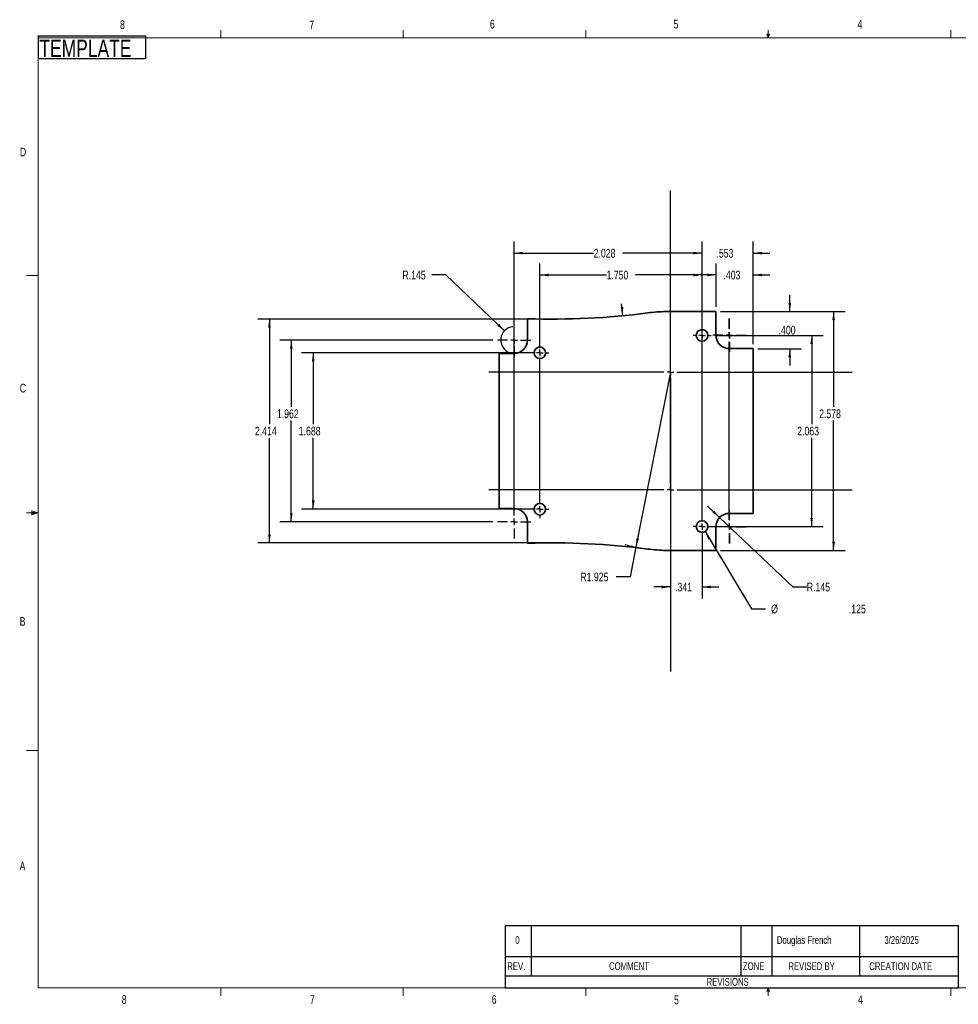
# Paper-space layout 'Sheet1' of a CAD drawing. Header units: inches. Extents: x 0.4 to 16.6, y 0.2 to 10.8.
# Tile 1 of 2: x 0.4 to 10.6, y 0.2 to 10.8. Entities that reach past the tile are written whole.
import ezdxf

# ---------------------------------------------------------------- set-up
doc = ezdxf.new("R2010")
doc.units = ezdxf.units.IN
doc.header["$MEASUREMENT"] = 0
doc.linetypes.add('SLD-Solid', pattern=[0])
doc.layers.add('SLD-0', color=7, linetype='SLD-Solid')
doc.styles.add('SLDTEXTSTYLE1', font='TXT', dxfattribs={"width": 0.75})
doc.dimstyles.new('SLDDIMSTYLE0', dxfattribs={"dimtxt": 0.09375, "dimasz": 0.09375, "dimexe": 0, "dimexo": 0.0625, "dimgap": 0.023438, "dimtad": 0, "dimtih": 1, "dimtoh": 1, "dimdec": 3, "dimrnd": 1e-09, "dimzin": 12, "dimdsep": 46, "dimtxsty": 'SLDTEXTSTYLE1', "dimsah": 1, "dimcen": 0, "dimadec": 0, "dimazin": 3, "dimtfac": 1, "dimtdec": 3, "dimtofl": 0, "dimtmove": 0, "dimatfit": 3, "dimfxl": 0, "dimfrac": 2, "dimtolj": 1, "dimtzin": 12, "dimarcsym": 0})
doc.dimstyles.new('SLDDIMSTYLE1', dxfattribs={"dimtxt": 0.09375, "dimasz": 0.09375, "dimexe": 0, "dimexo": 0.0625, "dimgap": 0.023438, "dimtad": 0, "dimtih": 1, "dimtoh": 1, "dimdec": 3, "dimrnd": 1e-09, "dimzin": 12, "dimdsep": 46, "dimtxsty": 'SLDTEXTSTYLE1', "dimsah": 1, "dimcen": 0.09, "dimadec": 0, "dimazin": 3, "dimtfac": 1, "dimtdec": 3, "dimtmove": 0, "dimatfit": 0, "dimfxl": 0, "dimfrac": 2, "dimtolj": 1, "dimtzin": 12, "dimarcsym": 0})
doc.dimstyles.new('SLDDIMSTYLE2', dxfattribs={"dimtxt": 0.09375, "dimasz": 0.09375, "dimexe": 0, "dimexo": 0.0625, "dimgap": 0.023438, "dimtad": 0, "dimtih": 1, "dimtoh": 1, "dimdec": 3, "dimrnd": 1e-09, "dimzin": 4, "dimdsep": 46, "dimtxsty": 'SLDTEXTSTYLE1', "dimsah": 1, "dimcen": 0.09, "dimadec": 0, "dimazin": 1, "dimtfac": 1, "dimtdec": 3, "dimtofl": 0, "dimtmove": 0, "dimatfit": 3, "dimfxl": 0, "dimfrac": 2, "dimtolj": 1, "dimtzin": 12, "dimarcsym": 0})
doc.dimstyles.new('SLDDIMSTYLE3', dxfattribs={"dimtxt": 0.09375, "dimasz": 0.09375, "dimexe": 0, "dimexo": 0.0625, "dimgap": 0.023438, "dimtad": 0, "dimtih": 1, "dimtoh": 1, "dimdec": 3, "dimrnd": 1e-09, "dimzin": 12, "dimdsep": 46, "dimtxsty": 'SLDTEXTSTYLE1', "dimsah": 1, "dimcen": 0.09, "dimadec": 0, "dimazin": 3, "dimtfac": 1, "dimtdec": 3, "dimtofl": 0, "dimtmove": 0, "dimatfit": 3, "dimfxl": 0, "dimfrac": 2, "dimtolj": 1, "dimtzin": 12, "dimarcsym": 0})
doc.dimstyles.new('SLDDIMSTYLE4', dxfattribs={"dimtxt": 0.09375, "dimasz": 0.09375, "dimexe": 0, "dimexo": 0.0625, "dimgap": 0.023438, "dimtad": 0, "dimtih": 1, "dimtoh": 1, "dimdec": 3, "dimrnd": 1e-09, "dimzin": 4, "dimdsep": 46, "dimtxsty": 'SLDTEXTSTYLE1', "dimsah": 1, "dimcen": 0.09, "dimadec": 0, "dimazin": 1, "dimtfac": 1, "dimtdec": 3, "dimtmove": 0, "dimatfit": 0, "dimfxl": 0, "dimfrac": 2, "dimtolj": 1, "dimtzin": 12, "dimarcsym": 0})
doc.dimstyles.new('SLDDIMSTYLE6', dxfattribs={"dimtxt": 0.09375, "dimasz": 0.09375, "dimexe": 0, "dimexo": 0.0625, "dimgap": 0.023438, "dimtad": 0, "dimtih": 1, "dimtoh": 1, "dimdec": 3, "dimrnd": 1e-09, "dimzin": 12, "dimdsep": 46, "dimtxsty": 'SLDTEXTSTYLE1', "dimsah": 1, "dimcen": 0, "dimadec": 0, "dimazin": 3, "dimtfac": 1, "dimtdec": 3, "dimtofl": 0, "dimtmove": 0, "dimatfit": 3, "dimfxl": 0, "dimfrac": 2, "dimtolj": 1, "dimtzin": 12, "dimarcsym": 0})
doc.dimstyles.new('SLDDIMSTYLE7', dxfattribs={"dimtxt": 0.09375, "dimasz": 0.09375, "dimexe": 0, "dimexo": 0.0625, "dimgap": 0.023438, "dimtad": 0, "dimtih": 1, "dimtoh": 1, "dimdec": 3, "dimrnd": 1e-09, "dimzin": 12, "dimdsep": 46, "dimtxsty": 'SLDTEXTSTYLE1', "dimsah": 1, "dimcen": 0, "dimadec": 0, "dimazin": 3, "dimtfac": 1, "dimtdec": 3, "dimtofl": 0, "dimtmove": 0, "dimatfit": 3, "dimfxl": 0, "dimfrac": 2, "dimtolj": 1, "dimtzin": 12, "dimarcsym": 0})
doc.dimstyles.new('SLDDIMSTYLE8', dxfattribs={"dimtxt": 0.09375, "dimasz": 0.09375, "dimexe": 0, "dimexo": 0.0625, "dimgap": 0.023438, "dimtad": 0, "dimtih": 1, "dimtoh": 1, "dimdec": 3, "dimrnd": 1e-09, "dimzin": 12, "dimdsep": 46, "dimtxsty": 'SLDTEXTSTYLE1', "dimsah": 1, "dimcen": 0, "dimadec": 0, "dimazin": 3, "dimtfac": 1, "dimtdec": 3, "dimtofl": 0, "dimtmove": 1, "dimatfit": 3, "dimfxl": 0, "dimfrac": 2, "dimtolj": 1, "dimtzin": 12, "dimarcsym": 0})

# ---------------------------------------------------------------- blocks, each defined once
blk = doc.blocks.new('SW_NOTE_0_1')
at = {"layer": 'SLD-0', "color": 0}
for p, q in [((-0.01, 0.035), (-0.01, 0.282)), ((-0.01, 0.282), (1.144, 0.282)), ((1.144, 0.282), (1.144, 0.035)), ((1.144, 0.035), (-0.01, 0.035))]:
    blk.add_line(p, q, dxfattribs=at)
at = {"layer": 'SLD-0', "color": 0, "insert": (0, 0.242), "char_height": 0.1875, "attachment_point": 1, "style": 'SLDTEXTSTYLE1'}
blk.add_mtext('TEMPLATE', dxfattribs=at)
blk = doc.blocks.new('SW_TABLEANNOTATION_0')
at = {"layer": 'SLD-0', "color": 0}
for p, q in [((0, 0.336), (0, 0)), ((0, 0.336), (0.278, 0.336)), ((0.278, 0.336), (0.278, 0)), ((0.278, 0.336), (2.542, 0.336)), ((2.542, 0.336), (2.542, 0)), ((2.542, 0.336), (2.875, 0.336)), ((2.875, 0.336), (2.875, 0)), ((2.875, 0.336), (3.819, 0.336)), ((3.819, 0.336), (3.819, 0)), ((3.819, 0.336), (4.886, 0.336)), ((4.886, 0.336), (4.886, 0)), ((0, 0), (0, -0.209)), ((0, 0), (0.278, 0)), ((0.278, 0), (0.278, -0.209)), ((0.278, 0), (2.542, 0)), ((2.542, 0), (2.542, -0.209)), ((2.542, 0), (2.875, 0)), ((2.875, 0), (2.875, -0.209)), ((2.875, 0), (3.819, 0)), ((3.819, 0), (3.819, -0.209)), ((3.819, 0), (4.886, 0)), ((4.886, 0), (4.886, -0.209)), ((0, -0.209), (0, -0.338)), ((0, -0.209), (0.278, -0.209)), ((0.278, -0.209), (2.542, -0.209)), ((2.542, -0.209), (2.875, -0.209)), ((2.875, -0.209), (3.819, -0.209)), ((3.819, -0.209), (4.886, -0.209)), ((4.886, -0.209), (4.886, -0.338)), ((0, -0.338), (0.278, -0.338)), ((0.278, -0.338), (2.542, -0.338)), ((2.542, -0.338), (2.875, -0.338)), ((2.875, -0.338), (3.819, -0.338)), ((3.819, -0.338), (4.886, -0.338))]:
    blk.add_line(p, q, dxfattribs=at)
at = {"layer": 'SLD-0', "color": 0, "attachment_point": 1, "style": 'SLDTEXTSTYLE1'}
for s, insert, char_height in [('0', (0.108, 0.22), 0.0833), ('Douglas French', (2.929, 0.22), 0.08333), ('3/26/2025', (4.089, 0.22), 0.0833), ('REV.', (0.021, -0.062), 0.0833), ('COMMENT', (1.119, -0.062), 0.0833), ('ZONE', (2.563, -0.062), 0.0833), ('REVISED BY', (3.053, -0.062), 0.0833), ('CREATION DATE', (3.926, -0.062), 0.08333), ('REVISIONS', (2.171, -0.231), 0.0833)]:
    blk.add_mtext(s, dxfattribs=dict(at, insert=insert, char_height=char_height))
blk = doc.blocks.new('_D')
at = {"layer": 'SLD-0'}
for p, q in [((7.82, 5.316), (8.32, 4.482)), ((8.32, 4.482), (8.47, 4.482))]:
    blk.add_line(p, q, dxfattribs=at)
blk.add_solid([(7.82, 5.316), (7.856, 5.228), (7.88, 5.243)], dxfattribs=at)
at = {"layer": 'SLD-0', "char_height": 0.0937, "attachment_point": 1, "style": 'SLDTEXTSTYLE1'}
for s, insert in [('%%c', (8.533, 4.528)), ('.125', (9.371, 4.528))]:
    blk.add_mtext(s, dxfattribs=dict(at, insert=insert))
blk = doc.blocks.new('_D_1')
at = {"layer": 'SLD-0'}
for p, q in [((7.788, 7.482), (7.788, 8.445)), ((8.34, 7.339), (8.34, 8.445)), ((7.788, 8.32), (7.607, 8.32)), ((8.34, 8.32), (8.52, 8.32))]:
    blk.add_line(p, q, dxfattribs=at)
for points in [[(7.788, 8.32), (7.694, 8.334), (7.694, 8.306)], [(8.34, 8.32), (8.434, 8.306), (8.434, 8.334)]]:
    blk.add_solid(points, dxfattribs=at)
at = {"layer": 'SLD-0', "insert": (7.943, 8.366), "char_height": 0.0937, "attachment_point": 1, "style": 'SLDTEXTSTYLE1'}
blk.add_mtext('.553', dxfattribs=at)
blk = doc.blocks.new('_D_2')
at = {"layer": 'SLD-0'}
for p, q in [((7.938, 7.74), (7.938, 8.209)), ((8.34, 7.339), (8.34, 8.209)), ((7.938, 8.084), (7.757, 8.084)), ((8.34, 8.084), (8.52, 8.084))]:
    blk.add_line(p, q, dxfattribs=at)
for points in [[(7.938, 8.084), (7.844, 8.098), (7.844, 8.069)], [(8.34, 8.084), (8.434, 8.069), (8.434, 8.098)]]:
    blk.add_solid(points, dxfattribs=at)
at = {"layer": 'SLD-0', "insert": (8.018, 8.13), "char_height": 0.0937, "attachment_point": 1, "style": 'SLDTEXTSTYLE1'}
blk.add_mtext('.403', dxfattribs=at)
blk = doc.blocks.new('_D_3')
at = {"layer": 'SLD-0'}
for p, q in [((6.038, 7.295), (6.038, 8.209)), ((7.788, 7.385), (7.788, 8.209)), ((6.038, 8.084), (6.757, 8.084)), ((7.788, 8.084), (7.068, 8.084))]:
    blk.add_line(p, q, dxfattribs=at)
for points in [[(6.038, 8.084), (6.131, 8.069), (6.131, 8.098)], [(7.788, 8.084), (7.694, 8.098), (7.694, 8.069)]]:
    blk.add_solid(points, dxfattribs=at)
at = {"layer": 'SLD-0', "insert": (6.757, 8.13), "char_height": 0.0937, "attachment_point": 1, "style": 'SLDTEXTSTYLE1'}
blk.add_mtext('1.750', dxfattribs=at)
blk = doc.blocks.new('_D_4')
at = {"layer": 'SLD-0'}
for p, q in [((5.76, 7.252), (5.76, 8.445)), ((7.788, 7.385), (7.788, 8.445)), ((5.76, 8.32), (6.618, 8.32)), ((7.788, 8.32), (6.93, 8.32))]:
    blk.add_line(p, q, dxfattribs=at)
for points in [[(5.76, 8.32), (5.854, 8.306), (5.854, 8.334)], [(7.788, 8.32), (7.694, 8.334), (7.694, 8.306)]]:
    blk.add_solid(points, dxfattribs=at)
at = {"layer": 'SLD-0', "insert": (6.618, 8.366), "char_height": 0.0937, "attachment_point": 1, "style": 'SLDTEXTSTYLE1'}
blk.add_mtext('2.028', dxfattribs=at)
blk = doc.blocks.new('_D_5')
at = {"layer": 'SLD-0'}
for p, q in [((8.734, 7.69), (8.734, 7.87)), ((7.988, 7.69), (8.859, 7.69)), ((8.39, 7.289), (8.859, 7.289)), ((8.734, 7.289), (8.734, 7.109))]:
    blk.add_line(p, q, dxfattribs=at)
for points in [[(8.734, 7.69), (8.748, 7.783), (8.719, 7.783)], [(8.734, 7.289), (8.719, 7.196), (8.748, 7.196)]]:
    blk.add_solid(points, dxfattribs=at)
at = {"layer": 'SLD-0', "insert": (8.613, 7.536), "char_height": 0.0937, "attachment_point": 1, "style": 'SLDTEXTSTYLE1'}
blk.add_mtext('.400', dxfattribs=at)
blk = doc.blocks.new('_D_7')
at = {"layer": 'SLD-0'}
for p, q in [((5.023, 8.084), (4.873, 8.084)), ((5.655, 7.482), (5.023, 8.084))]:
    blk.add_line(p, q, dxfattribs=at)
blk.add_arc((5.76, 7.382), 0.145, 95.5197, 250.9167, dxfattribs=at)
blk.add_solid([(5.655, 7.482), (5.598, 7.557), (5.578, 7.536)], dxfattribs=at)
at = {"layer": 'SLD-0', "insert": (4.555, 8.13), "char_height": 0.0937, "attachment_point": 1, "style": 'SLDTEXTSTYLE1'}
blk.add_mtext('R.145', dxfattribs=at)
blk = doc.blocks.new('_D_8')
at = {"layer": 'SLD-0'}
for p, q in [((7.988, 7.69), (9.331, 7.69)), ((9.206, 7.69), (9.206, 6.661)), ((9.206, 5.112), (9.206, 6.513)), ((7.988, 5.112), (9.331, 5.112))]:
    blk.add_line(p, q, dxfattribs=at)
for points in [[(9.206, 7.69), (9.192, 7.596), (9.221, 7.596)], [(9.206, 5.112), (9.221, 5.206), (9.192, 5.206)]]:
    blk.add_solid(points, dxfattribs=at)
at = {"layer": 'SLD-0', "insert": (9.05, 6.633), "char_height": 0.0937, "attachment_point": 1, "style": 'SLDTEXTSTYLE1'}
blk.add_mtext('2.578', dxfattribs=at)
blk = doc.blocks.new('_D_9')
at = {"layer": 'SLD-0'}
for p, q in [((7.935, 7.432), (9.095, 7.432)), ((8.97, 7.432), (8.97, 6.475)), ((8.97, 5.369), (8.97, 6.326)), ((7.838, 5.369), (9.095, 5.369))]:
    blk.add_line(p, q, dxfattribs=at)
for points in [[(8.97, 7.432), (8.956, 7.339), (8.984, 7.339)], [(8.97, 5.369), (8.984, 5.463), (8.956, 5.463)]]:
    blk.add_solid(points, dxfattribs=at)
at = {"layer": 'SLD-0', "insert": (8.814, 6.447), "char_height": 0.0937, "attachment_point": 1, "style": 'SLDTEXTSTYLE1'}
blk.add_mtext('2.063', dxfattribs=at)
blk = doc.blocks.new('_D_10')
at = {"layer": 'SLD-0'}
for p, q in [((5.988, 7.245), (3.468, 7.245)), ((3.593, 7.245), (3.593, 6.475)), ((3.593, 5.557), (3.593, 6.326)), ((5.988, 5.557), (3.468, 5.557))]:
    blk.add_line(p, q, dxfattribs=at)
for points in [[(3.593, 7.245), (3.578, 7.151), (3.607, 7.151)], [(3.593, 5.557), (3.607, 5.651), (3.578, 5.651)]]:
    blk.add_solid(points, dxfattribs=at)
at = {"layer": 'SLD-0', "insert": (3.437, 6.447), "char_height": 0.0937, "attachment_point": 1, "style": 'SLDTEXTSTYLE1'}
blk.add_mtext('1.688', dxfattribs=at)
blk = doc.blocks.new('_D_11')
at = {"layer": 'SLD-0'}
for p, q in [((5.531, 7.382), (3.231, 7.382)), ((3.356, 7.382), (3.356, 6.661)), ((3.356, 5.42), (3.356, 6.513)), ((5.531, 5.42), (3.231, 5.42))]:
    blk.add_line(p, q, dxfattribs=at)
for points in [[(3.356, 7.382), (3.342, 7.288), (3.371, 7.288)], [(3.356, 5.42), (3.371, 5.514), (3.342, 5.514)]]:
    blk.add_solid(points, dxfattribs=at)
at = {"layer": 'SLD-0', "insert": (3.201, 6.633), "char_height": 0.0937, "attachment_point": 1, "style": 'SLDTEXTSTYLE1'}
blk.add_mtext('1.962', dxfattribs=at)
blk = doc.blocks.new('_D_12')
at = {"layer": 'SLD-0'}
for p, q in [((7.447, 7.036), (7.074, 5.148)), ((7.074, 5.148), (7.011, 4.827)), ((7.011, 4.827), (6.861, 4.827))]:
    blk.add_line(p, q, dxfattribs=at)
blk.add_arc((7.447, 7.036), 1.925, 255.1353, 261.1788, dxfattribs=at)
blk.add_solid([(7.074, 5.148), (7.107, 5.237), (7.078, 5.242)], dxfattribs=at)
at = {"layer": 'SLD-0', "insert": (6.474, 4.873), "char_height": 0.0937, "attachment_point": 1, "style": 'SLDTEXTSTYLE1'}
blk.add_mtext('R1.925', dxfattribs=at)
blk = doc.blocks.new('_D_13')
at = {"layer": 'SLD-0'}
for p, q in [((6.112, 7.608), (2.995, 7.608)), ((3.12, 7.608), (3.12, 6.475)), ((3.12, 5.194), (3.12, 6.326)), ((6.112, 5.194), (2.995, 5.194))]:
    blk.add_line(p, q, dxfattribs=at)
for points in [[(3.12, 7.608), (3.106, 7.514), (3.135, 7.514)], [(3.12, 5.194), (3.135, 5.287), (3.106, 5.287)]]:
    blk.add_solid(points, dxfattribs=at)
at = {"layer": 'SLD-0', "insert": (2.964, 6.447), "char_height": 0.0937, "attachment_point": 1, "style": 'SLDTEXTSTYLE1'}
blk.add_mtext('2.414', dxfattribs=at)
blk = doc.blocks.new('_D_14')
at = {"layer": 'SLD-0'}
for p, q in [((7.788, 5.319), (7.788, 4.593)), ((7.447, 5.026), (7.447, 4.593)), ((7.447, 4.718), (7.266, 4.718)), ((7.788, 4.718), (7.968, 4.718))]:
    blk.add_line(p, q, dxfattribs=at)
for points in [[(7.447, 4.718), (7.353, 4.732), (7.353, 4.703)], [(7.788, 4.718), (7.881, 4.703), (7.881, 4.732)]]:
    blk.add_solid(points, dxfattribs=at)
at = {"layer": 'SLD-0', "insert": (7.496, 4.764), "char_height": 0.0937, "attachment_point": 1, "style": 'SLDTEXTSTYLE1'}
blk.add_mtext('.341', dxfattribs=at)
blk = doc.blocks.new('_D_15')
at = {"layer": 'SLD-0'}
for p, q in [((7.977, 5.467), (7.846, 5.591)), ((7.977, 5.467), (8.767, 4.718)), ((8.767, 4.718), (8.917, 4.718))]:
    blk.add_line(p, q, dxfattribs=at)
blk.add_solid([(7.977, 5.467), (7.919, 5.542), (7.899, 5.521)], dxfattribs=at)
at = {"layer": 'SLD-0', "insert": (8.917, 4.764), "char_height": 0.0937, "attachment_point": 1, "style": 'SLDTEXTSTYLE1'}
blk.add_mtext('R.145', dxfattribs=at)
blk = doc.blocks.new('SW_CENTERMARKSYMBOL_0')
at = {"layer": 'SLD-0', "color": 0}
for p, q in [((-2.028, 0.019), (-2.028, 0.129)), ((0.294, 0.071), (0.294, 0.181)), ((-0.07, 0), (-0.097, 0)), ((0, 0), (-0.035, 0)), ((0, 0.07), (0, 0.097)), ((0, 0), (0, 0.035)), ((0, 0), (0, -0.035)), ((0, 0), (0.035, 0)), ((0.07, 0), (0.097, 0)), ((0.224, 0.001), (0.115, 0.001)), ((0.294, 0.001), (0.259, 0.001)), ((0.294, 0.001), (0.294, 0.036)), ((0.294, 0.001), (0.294, -0.034)), ((0.294, 0.001), (0.329, 0.001)), ((0.364, 0.001), (0.474, 0.001)), ((-2.098, -0.051), (-2.207, -0.051)), ((-2.028, -0.051), (-2.063, -0.051)), ((-2.028, -0.051), (-2.028, -0.016)), ((-2.028, -0.051), (-2.028, -0.086)), ((-2.028, -0.051), (-1.993, -0.051)), ((-1.958, -0.051), (-1.848, -0.051)), ((-1.75, -0.117), (-1.75, -0.09)), ((0, -1.993), (0, -0.07)), ((0.294, -1.994), (0.294, -0.069)), ((-2.028, -1.942), (-2.028, -0.12)), ((-1.82, -0.188), (-1.847, -0.188)), ((-1.75, -0.188), (-1.785, -0.188)), ((-1.75, -0.188), (-1.75, -0.153)), ((-1.75, -0.188), (-1.75, -0.223)), ((-1.75, -0.188), (-1.715, -0.188)), ((-1.68, -0.188), (-1.653, -0.188)), ((-1.75, -1.806), (-1.75, -0.258)), ((-1.82, -1.875), (-1.847, -1.875)), ((-1.75, -1.875), (-1.785, -1.875)), ((-1.75, -1.875), (-1.75, -1.841)), ((-1.75, -1.875), (-1.75, -1.911)), ((-1.75, -1.875), (-1.715, -1.875)), ((-1.68, -1.875), (-1.653, -1.875)), ((-2.098, -2.012), (-2.207, -2.012)), ((-2.028, -2.012), (-2.063, -2.012)), ((-2.028, -2.012), (-2.028, -1.977)), ((-2.028, -2.012), (-2.028, -2.047)), ((-2.028, -2.012), (-1.993, -2.012)), ((-1.958, -2.012), (-1.848, -2.012)), ((-1.75, -1.946), (-1.75, -1.973)), ((-2.028, -2.083), (-2.028, -2.192)), ((-0.07, -2.063), (-0.097, -2.063)), ((0, -2.063), (-0.035, -2.063)), ((0, -2.063), (0, -2.028)), ((0, -2.063), (0, -2.098)), ((0, -2.063), (0.035, -2.063)), ((0.07, -2.063), (0.097, -2.063)), ((0.224, -2.064), (0.115, -2.064)), ((0.294, -2.064), (0.259, -2.064)), ((0.294, -2.064), (0.294, -2.03)), ((0.294, -2.064), (0.294, -2.099)), ((0.294, -2.064), (0.329, -2.064)), ((0.364, -2.064), (0.474, -2.064)), ((0, -2.133), (0, -2.16)), ((0.294, -2.135), (0.294, -2.244))]:
    blk.add_line(p, q, dxfattribs=at)
blk = doc.blocks.new('SW_CENTERMARKSYMBOL_1')
at = {"layer": 'SLD-0', "color": 0}
for p, q in [((0, 0.07), (0, 0.18)), ((-0.07, 0), (-0.18, 0)), ((0, 0), (-0.035, 0)), ((0, 0), (0, 0.035)), ((0, 0), (0, -0.035)), ((0, 0), (0.035, 0)), ((0.07, 0), (0.18, 0)), ((0, -0.07), (0, -0.18))]:
    blk.add_line(p, q, dxfattribs=at)
blk = doc.blocks.new('SW_CENTERMARKSYMBOL_2')
at = {"layer": 'SLD-0', "color": 0}
for p, q in [((0, 0.07), (0, 0.18)), ((-0.07, 0), (-0.18, 0)), ((0, 0), (-0.035, 0)), ((0, 0), (0, 0.035)), ((0, 0), (0, -0.035)), ((0, 0), (0.035, 0)), ((0.07, 0), (0.18, 0)), ((0, -0.07), (0, -0.18))]:
    blk.add_line(p, q, dxfattribs=at)
blk = doc.blocks.new('SW_CENTERMARKSYMBOL_3')
at = {"layer": 'SLD-0', "color": 0}
for p, q in [((0, 0.07), (0, 0.18)), ((-0.07, 0), (-0.18, 0)), ((0, 0), (-0.035, 0)), ((0, 0), (0, 0.035)), ((0, 0), (0, -0.035)), ((0, 0), (0.035, 0)), ((0.07, 0), (0.18, 0)), ((0, -0.07), (0, -0.18))]:
    blk.add_line(p, q, dxfattribs=at)
blk = doc.blocks.new('SW_CENTERMARKSYMBOL_4')
at = {"layer": 'SLD-0', "color": 0}
for p, q in [((0, 0.07), (0, 0.18)), ((-0.07, 0), (-0.18, 0)), ((0, 0), (-0.035, 0)), ((0, 0), (0, 0.035)), ((0, 0), (0, -0.035)), ((0, 0), (0.035, 0)), ((0.07, 0), (0.18, 0)), ((0, -0.07), (0, -0.18))]:
    blk.add_line(p, q, dxfattribs=at)
blk = doc.blocks.new('SW_CENTERMARKSYMBOL_5')
at = {"layer": 'SLD-0', "color": 0}
for p, q in [((0, 0.07), (0, 1.96)), ((-0.07, 0), (-1.96, 0)), ((0, 0), (-0.035, 0)), ((0, 0), (0, 0.035)), ((0, 0), (0, -0.035)), ((0, 0), (0.035, 0)), ((0.07, 0), (1.96, 0)), ((0, -0.07), (0, -1.96))]:
    blk.add_line(p, q, dxfattribs=at)
blk = doc.blocks.new('SW_CENTERMARKSYMBOL_6')
at = {"layer": 'SLD-0', "color": 0}
for p, q in [((0, 0.07), (0, 1.96)), ((-0.07, 0), (-1.96, 0)), ((0, 0), (-0.035, 0)), ((0, 0), (0, 0.035)), ((0, 0), (0, -0.035)), ((0, 0), (0.035, 0)), ((0.07, 0), (1.96, 0)), ((0, -0.07), (0, -1.96))]:
    blk.add_line(p, q, dxfattribs=at)

psp = doc.layouts.new('Sheet1')

# ---------------------------------------------------------------- linework, layer by layer
at = {"color": 7, "linetype": 'SLD-Solid', "lineweight": 18}
for p, q in [((0.6263, 10.6421), (16.3763, 10.6421)), ((0.6263, 10.6421), (0.6263, 0.3921)), ((2.5948, 10.6421), (2.5948, 10.7269)), ((4.5635, 10.6421), (4.5635, 10.7269)), ((6.5323, 10.6421), (6.5323, 10.7269)), ((8.501, 10.6421), (8.4878, 10.684)), ((8.5136, 10.684), (8.4878, 10.684)), ((8.494, 10.684), (8.501, 10.6421)), ((8.501, 10.6421), (8.501, 10.7269)), ((8.501, 10.6421), (8.5136, 10.684)), ((8.5059, 10.684), (8.501, 10.6421)), ((10.4698, 10.6421), (10.4698, 10.7269)), ((0.6263, 8.0796), (0.5013, 8.0796)), ((0.5591, 5.5411), (0.5591, 5.4945)), ((0.6263, 5.5171), (0.5591, 5.5411)), ((0.6263, 5.5171), (0.5591, 5.5261)), ((0.6263, 5.5171), (0.5013, 5.5171)), ((0.6263, 5.5171), (0.5591, 5.5068)), ((0.6263, 5.5171), (0.5591, 5.4945)), ((0.6263, 2.9546), (0.5013, 2.9546)), ((16.3763, 0.3921), (0.6263, 0.3921)), ((2.5948, 0.3921), (2.5948, 0.3073)), ((4.5635, 0.3921), (4.5635, 0.3073)), ((6.5323, 0.3921), (6.5323, 0.3073)), ((8.4878, 0.3575), (8.501, 0.3921)), ((8.5136, 0.3575), (8.4878, 0.3575)), ((8.501, 0.3921), (8.501, 0.3073)), ((8.501, 0.3921), (8.5136, 0.3575)), ((10.4698, 0.3921), (10.4698, 0.3073))]:
    psp.add_line(p, q, dxfattribs=at)
at = {"color": 7, "linetype": 'SLD-Solid', "lineweight": 35}
for p, q in [((7.3977, 7.6896), (7.9375, 7.6896)), ((7.9375, 7.6896), (7.9375, 7.4338)), ((5.9046, 7.3818), (5.9046, 7.612)), ((5.6001, 5.5643), (5.6001, 7.2373)), ((5.6001, 7.2373), (5.76, 7.2373)), ((8.082, 7.2893), (8.3401, 7.2893)), ((8.3401, 7.2893), (8.3401, 5.5123)), ((5.76, 5.5643), (5.6001, 5.5643)), ((5.9046, 5.1896), (5.9046, 5.4198)), ((8.3401, 5.5123), (8.082, 5.5123)), ((7.9375, 5.3678), (7.9375, 5.112)), ((7.9375, 5.112), (7.3977, 5.112))]:
    psp.add_line(p, q, dxfattribs=at)
for centre in [(7.7876, 7.4323), (6.0376, 7.2448), (6.0376, 5.5568), (7.7876, 5.3693)]:
    psp.add_circle(centre, 0.0625, dxfattribs=at)
for centre, radius, start, end in [((6.1624, 15.7441), 8.1362, 268.18379, 277.33296), ((7.4465, 5.7657), 1.9246, 91.4527, 97.33296), ((5.76, 7.3818), 0.1445, 270, 0), ((8.082, 7.4338), 0.1445, 180, 270), ((5.76, 5.4198), 0.1445, 0, 90), ((8.082, 5.3678), 0.1445, 90, 180), ((6.1624, -2.9425), 8.1362, 82.66704, 91.81621), ((7.4465, 7.0359), 1.9246, 262.66704, 268.5473)]:
    psp.add_arc(centre, radius, start, end, dxfattribs=at)
at = {"layer": 'SLD-0'}
psp.add_line((6.9321, 7.6444), (6.9197, 7.7743), dxfattribs=at)
psp.add_solid([(6.9321, 7.6444), (6.9376, 7.7391), (6.9088, 7.7364)], dxfattribs=at)

# ---------------------------------------------------------------- block references
for name, p in [('SW_NOTE_0_1', (0.6388, 10.3813)), ('SW_CENTERMARKSYMBOL_5', (7.4465, 7.0359)), ('SW_CENTERMARKSYMBOL_6', (7.4465, 5.7657)), ('SW_CENTERMARKSYMBOL_0', (7.7876, 7.4323)), ('SW_CENTERMARKSYMBOL_2', (5.76, 7.3818)), ('SW_CENTERMARKSYMBOL_3', (8.082, 7.4338)), ('SW_CENTERMARKSYMBOL_1', (5.76, 5.4198)), ('SW_CENTERMARKSYMBOL_4', (8.082, 5.3678)), ('SW_TABLEANNOTATION_0', (5.6651, 0.7303))]:
    psp.add_blockref(name, p, dxfattribs=at)

# ---------------------------------------------------------------- texts
at = {"color": 7, "linetype": 'Continuous', "lineweight": 0, "char_height": 0.0937, "attachment_point": 1, "style": 'SLDTEXTSTYLE1'}
for s, insert in [('6', (5.4987, 10.8367)), ('5', (7.4787, 10.8373)), ('8', (1.5091, 10.8315)), ('7', (3.551, 10.8287)), ('4', (9.4643, 10.8357)), ('D', (0.4286, 9.4575)), ('C', (0.4273, 6.9103)), ('B', (0.4264, 4.3932)), ('A', (0.426, 1.7559)), ('8', (1.5268, 0.313)), ('7', (3.5574, 0.3133)), ('6', (5.5188, 0.3137)), ('5', (7.4851, 0.3106)), ('4', (9.4701, 0.3137))]:
    psp.add_mtext(s, dxfattribs=dict(at, insert=insert))

# ---------------------------------------------------------------- dimensions: what is measured, and where the dimension line sits
at = {"layer": 'SLD-0'}
for base, p1, p2, dimstyle, picture, middle in [((7.7876, 8.32), (5.76, 7.2023), (7.7876, 7.3348), 'SLDDIMSTYLE3', '_D_4', (6.7738, 8.32)), ((8.3401467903, 8.3200254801), (7.7876467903, 7.4323108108), (8.3401467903, 7.2892831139), 'SLDDIMSTYLE1', '_D_1', (8.0638967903, 8.3200254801)), ((7.7876, 8.0838), (6.0376, 7.2448), (7.7876, 7.3348), 'SLDDIMSTYLE2', '_D_3', (6.9126, 8.0838)), ((8.3401, 8.0838), (7.9375, 7.6896), (8.3401, 7.2893), 'SLDDIMSTYLE1', '_D_2', (8.1388, 8.0838)), ((7.7876, 4.7178), (7.4465, 5.0764), (7.7876, 5.3693), 'SLDDIMSTYLE1', '_D_14', (7.6171, 4.7178))]:
    dim = psp.add_linear_dim(base=base, p1=p1, p2=p2, dimstyle=dimstyle, dxfattribs=at)
    dim.commit()
    dim.dimension.update_dxf_attribs({"geometry": picture, "text_midpoint": middle, "dimtype": 160})
for center, mpoint, dimstyle, picture, middle in [((5.76, 7.3818), (5.6554, 7.4815), 'SLDDIMSTYLE6', '_D_7', (4.7144, 8.0838)), ((7.4465, 7.0359), (7.0744, 5.1477), 'SLDDIMSTYLE7', '_D_12', (6.6674, 4.8267)), ((8.082, 5.3678), (7.9772, 5.4673), 'SLDDIMSTYLE8', '_D_15', (9.0757, 4.7178))]:
    dim = psp.add_radius_dim(center=center, mpoint=mpoint, dimstyle=dimstyle, dxfattribs=at)
    dim.commit()
    dim.dimension.update_dxf_attribs({"geometry": picture, "text_midpoint": middle, "dimtype": 164})
for base, p1, p2, dimstyle, picture, middle in [((8.7338, 7.2893), (7.9375, 7.6896), (8.3401, 7.2893), 'SLDDIMSTYLE4', '_D_5', (8.7338, 7.4895)), ((9.2063, 5.112), (7.9375, 7.6896), (7.9375, 5.112), 'SLDDIMSTYLE3', '_D_8', (9.2063, 6.587)), ((3.1202, 7.608), (6.1624, 5.1937), (6.1624, 7.608), 'SLDDIMSTYLE3', '_D_13', (3.1202, 6.4008)), ((3.3564, 7.3818), (5.5805, 5.4198), (5.5805, 7.3818), 'SLDDIMSTYLE3', '_D_11', (3.3564, 6.587)), ((8.9701, 5.3693), (7.8851, 7.4323), (7.7876, 5.3693), 'SLDDIMSTYLE3', '_D_9', (8.9701, 6.4008)), ((3.5926, 5.5568), (6.0376, 7.2448), (6.0376, 5.5568), 'SLDDIMSTYLE3', '_D_10', (3.5926, 6.4008))]:
    dim = psp.add_linear_dim(base=base, p1=p1, p2=p2, angle=90, dimstyle=dimstyle, dxfattribs=at)
    dim.commit()
    dim.dimension.update_dxf_attribs({"geometry": picture, "text_midpoint": middle, "dimtype": 160})
dim = psp.add_diameter_dim_2p(p1=(7.7555, 5.4229), p2=(7.8198, 5.3157), dimstyle='SLDDIMSTYLE0', dxfattribs=at)
dim.commit()
dim.dimension.update_dxf_attribs({"geometry": '_D', "text_midpoint": (9.073, 4.4816), "dimtype": 163})

doc.saveas('drawing.dxf')
